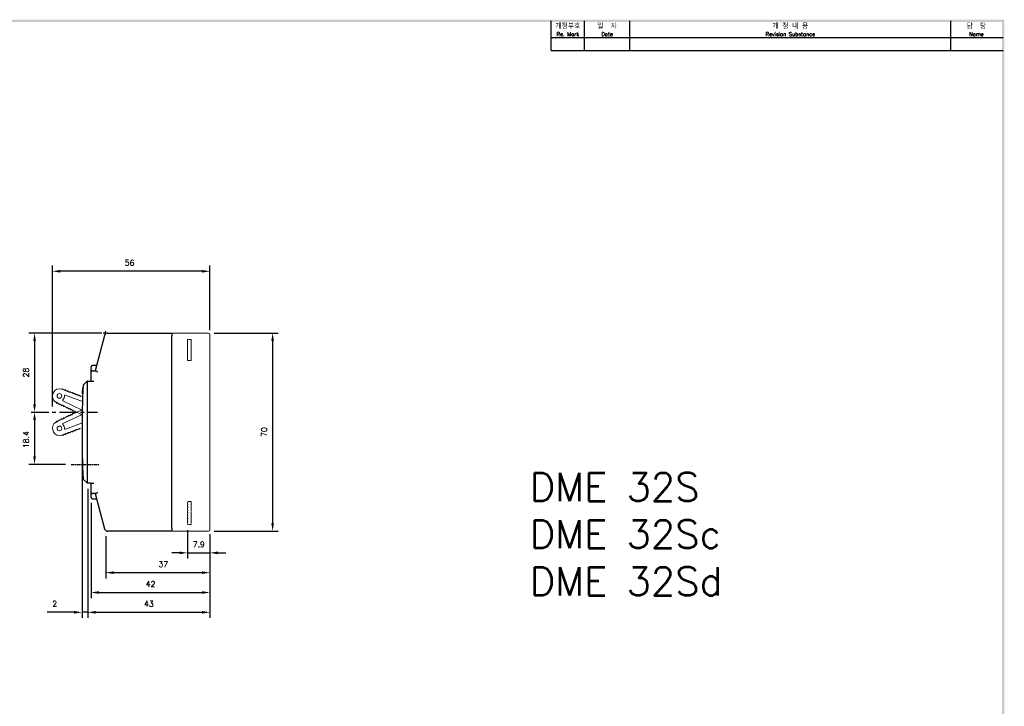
# Model space of a CAD drawing. Extents: x 165 to 860, y -1865 to 556.
# Tile 7 of 7: x 509 to 857, y 310 to 553. Entities that reach past the tile are written whole.
import ezdxf

# ---------------------------------------------------------------- set-up
doc = ezdxf.new("R2010")
doc.units = 0
doc.header["$MEASUREMENT"] = 0
doc.linetypes.add('CENTER', pattern=[2, 1.25, -0.25, 0.25, -0.25])
doc.linetypes.add('HIDDEN', pattern=[0.375, 0.25, -0.125])
doc.layers.get('0').update_dxf_attribs({"linetype": 'CONTINUOUS'})
for name, color, linetype in [('cen', 1, 'CENTER'), ('di', 3, 'CONTINUOUS'), ('DIM', 3, 'CONTINUOUS'), ('dimtaxt', 3, 'CONTINUOUS'), ('dwg', 7, 'CONTINUOUS'), ('text', 3, 'CONTINUOUS'), ('변경', 8, 'CONTINUOUS')]:
    doc.layers.add(name, color=color, linetype=linetype)
doc.styles.add('KIM', font='ROMANS.shx', dxfattribs={"height": 5, "bigfont": 'GSG1.shx'})
doc.styles.get("Standard").update_dxf_attribs({"font": 'romans.shx', "height": 2, "bigfont": 'hgs.shx'})
doc.dimstyles.new('STANDARD$0', dxfattribs={"dimtxt": 5, "dimasz": 5, "dimexe": 1, "dimexo": 2, "dimgap": 2, "dimtad": 1, "dimdec": 4, "dimzin": 12, "dimdsep": 46, "dimtxsty": 'KIM', "dimcen": -1, "dimdle": 0.1, "dimadec": 0, "dimazin": 0, "dimtfac": 1, "dimtdec": 4, "dimtmove": 0, "dimatfit": 3, "dimfxl": 0, "dimtolj": 1, "dimtzin": 0, "dimarcsym": 0})

# ---------------------------------------------------------------- blocks, each defined once
blk = doc.blocks.new('*D806')
at = {"layer": 'DIM'}
for p, q in [((521.04, 416.09), (521.04, 465.86)), ((573.91, 463.86), (523.84, 463.86)), ((576.71, 443.05), (576.71, 465.86))]:
    blk.add_line(p, q, dxfattribs=at)
for points in [[(523.84, 464.32), (523.84, 463.39), (521.04, 463.86)], [(573.91, 464.32), (573.91, 463.39), (576.71, 463.86)]]:
    blk.add_solid(points, dxfattribs=at)
at = {"layer": 'DIM', "insert": (548.33, 466.86), "char_height": 2, "attachment_point": 5}
blk.add_mtext('\\A1;56', dxfattribs=at)
blk = doc.blocks.new('*D807')
at = {"layer": 'DIM'}
for p, q in [((539.87, 370.26), (539.87, 355.39)), ((576.71, 370.55), (576.71, 355.39)), ((573.91, 357.39), (542.67, 357.39))]:
    blk.add_line(p, q, dxfattribs=at)
for points in [[(542.67, 357.86), (542.67, 356.92), (539.87, 357.39)], [(573.91, 357.86), (573.91, 356.92), (576.71, 357.39)]]:
    blk.add_solid(points, dxfattribs=at)
at = {"layer": 'DIM', "insert": (560.21, 360.39), "char_height": 2, "attachment_point": 5}
blk.add_mtext('\\A1;37', dxfattribs=at)
blk = doc.blocks.new('*D808')
at = {"layer": 'DIM'}
for p, q in [((568.81, 372.45), (568.81, 362.39)), ((576.71, 370.55), (576.71, 362.39)), ((566.01, 364.39), (563.21, 364.39)), ((568.81, 364.39), (576.71, 364.39)), ((579.51, 364.39), (582.31, 364.39))]:
    blk.add_line(p, q, dxfattribs=at)
for points in [[(566.01, 364.86), (566.01, 363.92), (568.81, 364.39)], [(579.51, 364.86), (579.51, 363.92), (576.71, 364.39)]]:
    blk.add_solid(points, dxfattribs=at)
at = {"layer": 'DIM', "insert": (572.76, 367.39), "char_height": 2, "attachment_point": 5}
blk.add_mtext('\\A1;7.9', dxfattribs=at)
blk = doc.blocks.new('*D809')
at = {"layer": 'DIM'}
for p, q in [((578.21, 442.05), (600.83, 442.05)), ((598.83, 439.25), (598.83, 374.85)), ((578.21, 372.05), (600.83, 372.05))]:
    blk.add_line(p, q, dxfattribs=at)
for points in [[(598.36, 439.25), (599.3, 439.25), (598.83, 442.05)], [(598.36, 374.85), (599.3, 374.85), (598.83, 372.05)]]:
    blk.add_solid(points, dxfattribs=at)
at = {"layer": 'DIM', "insert": (595.83, 407.05), "char_height": 2, "attachment_point": 5, "rotation": 90}
blk.add_mtext('\\A1;70', dxfattribs=at)
blk = doc.blocks.new('*D799')
at = {"layer": 'DIM'}
for p, q in [((534.71, 382.01), (534.71, 348.39)), ((576.71, 371.05), (576.71, 348.39)), ((537.51, 350.39), (573.91, 350.39))]:
    blk.add_line(p, q, dxfattribs=at)
for points in [[(537.51, 350.86), (537.51, 349.92), (534.71, 350.39)], [(573.91, 350.86), (573.91, 349.92), (576.71, 350.39)]]:
    blk.add_solid(points, dxfattribs=at)
at = {"layer": 'DIM', "insert": (555.71, 353.39), "char_height": 2, "attachment_point": 5}
blk.add_mtext('\\A1;42', dxfattribs=at)
blk = doc.blocks.new('*D800')
at = {"layer": 'DIM'}
for p, q in [((533.51, 387.05), (533.51, 341.39)), ((576.71, 370.8), (576.71, 341.39)), ((536.31, 343.39), (573.91, 343.39))]:
    blk.add_line(p, q, dxfattribs=at)
for points in [[(536.31, 343.86), (536.31, 342.92), (533.51, 343.39)], [(573.91, 343.86), (573.91, 342.92), (576.71, 343.39)]]:
    blk.add_solid(points, dxfattribs=at)
at = {"layer": 'DIM', "insert": (555.11, 346.39), "char_height": 2, "attachment_point": 5}
blk.add_mtext('\\A1;43', dxfattribs=at)
blk = doc.blocks.new('*D802')
at = {"layer": 'DIM'}
for p, q in [((538.48, 442.05), (512.75, 442.05)), ((514.75, 439.25), (514.75, 416.89))]:
    blk.add_line(p, q, dxfattribs=at)
for points in [[(514.28, 439.25), (515.22, 439.25), (514.75, 442.05)], [(514.28, 416.89), (515.22, 416.89), (514.75, 414.09)]]:
    blk.add_solid(points, dxfattribs=at)
at = {"layer": 'DIM', "insert": (511.75, 428.07), "char_height": 2, "attachment_point": 5, "rotation": 90}
blk.add_mtext('\\A1;28', dxfattribs=at)
blk = doc.blocks.new('*D803')
at = {"layer": 'DIM'}
for p, q in [((531.51, 405.05), (531.51, 341.39)), ((533.51, 387.05), (533.51, 341.39)), ((528.71, 343.39), (519.2, 343.39)), ((533.51, 343.39), (531.51, 343.39)), ((536.31, 343.39), (539.11, 343.39))]:
    blk.add_line(p, q, dxfattribs=at)
for points in [[(528.71, 343.86), (528.71, 342.92), (531.51, 343.39)], [(536.31, 343.86), (536.31, 342.92), (533.51, 343.39)]]:
    blk.add_solid(points, dxfattribs=at)
at = {"layer": 'DIM', "insert": (521.87, 346.39), "char_height": 2, "attachment_point": 5}
blk.add_mtext('\\A1;2', dxfattribs=at)
blk = doc.blocks.new('*D804')
at = {"layer": 'DIM'}
for p, q in [((514.75, 411.29), (514.75, 398.45)), ((525.65, 395.65), (512.75, 395.65))]:
    blk.add_line(p, q, dxfattribs=at)
for points in [[(514.28, 411.29), (515.22, 411.29), (514.75, 414.09)], [(514.28, 398.45), (515.22, 398.45), (514.75, 395.65)]]:
    blk.add_solid(points, dxfattribs=at)
at = {"layer": 'DIM', "insert": (511.75, 404.37), "char_height": 2, "attachment_point": 5, "rotation": 90}
blk.add_mtext('\\A1;18.4', dxfattribs=at)

msp = doc.modelspace()

# ---------------------------------------------------------------- linework, layer by layer
for p, q in [((540.478, 442.05), (563.206, 442.05)), ((563.206, 442.05), (563.206, 441.05)), ((536.267, 428.849), (539.511, 441.302)), ((563.206, 373.05), (563.206, 441.05)), ((534.706, 428.337), (534.706, 430.087)), ((534.706, 425.05), (534.706, 428.337)), ((536.719, 430.587), (535.206, 430.587)), ((535.706, 428.707), (536.448, 428.707)), ((533.369, 425.05), (531.896, 423.577)), ((533.506, 425.05), (533.369, 425.05)), ((533.506, 389.05), (533.506, 425.05)), ((533.506, 425.05), (534.506, 425.05)), ((534.506, 425.05), (535.706, 425.05)), ((531.848, 422.52), (531.647, 422.52)), ((531.773, 420.722), (531.573, 420.722)), ((531.9, 390.446), (533.447, 389.05)), ((533.447, 389.05), (533.506, 389.05)), ((534.506, 389.05), (533.506, 389.05)), ((534.506, 389.05), (535.706, 389.05)), ((534.706, 385.764), (534.706, 389.05)), ((534.706, 384.013), (534.706, 385.764)), ((535.206, 383.513), (536.719, 383.513)), ((536.448, 385.393), (535.706, 385.393)), ((539.511, 372.798), (536.267, 385.251)), ((563.206, 373.05), (563.206, 372.05)), ((563.206, 372.05), (540.478, 372.05))]:
    msp.add_line(p, q)
at = {"color": 7, "linetype": 'Continuous', "lineweight": 15}
for p, q in [((543.953, 442.05), (563.206, 442.05)), ((563.206, 442.05), (563.206, 441.05)), ((563.206, 442.05), (576.206, 442.05)), ((563.206, 373.05), (563.206, 441.05)), ((576.706, 441.55), (576.706, 441.05)), ((576.706, 441.05), (576.706, 373.05)), ((521.218, 420.494), (521.449, 421.035)), ((524.247, 422.229), (524.422, 422.163)), ((524.422, 422.163), (524.487, 422.215)), ((524.983, 421.952), (524.422, 422.163)), ((524.969, 422.034), (524.983, 421.952)), ((524.983, 421.952), (525.264, 421.846)), ((525.264, 421.846), (525.329, 421.898)), ((525.826, 421.635), (525.264, 421.846)), ((525.811, 421.717), (525.826, 421.635)), ((525.826, 421.635), (526.106, 421.529)), ((526.106, 421.529), (526.172, 421.581)), ((526.668, 421.318), (526.106, 421.529)), ((526.653, 421.399), (526.668, 421.318)), ((526.668, 421.318), (526.949, 421.212)), ((526.949, 421.212), (527.014, 421.264)), ((527.51, 421.001), (526.949, 421.212)), ((527.495, 421.082), (527.51, 421.001)), ((527.51, 421.001), (527.791, 420.895)), ((527.791, 420.895), (527.856, 420.946)), ((528.353, 420.683), (527.791, 420.895)), ((522.458, 417.565), (522.289, 417.646)), ((522.458, 417.565), (522.999, 417.306)), ((522.465, 417.483), (522.458, 417.565)), ((522.999, 417.306), (522.929, 417.26)), ((523.269, 417.176), (522.999, 417.306)), ((524.783, 418.113), (531.592, 414.846)), ((531.672, 417.831), (525.633, 420.104)), ((528.338, 420.765), (528.353, 420.683)), ((528.353, 420.683), (528.633, 420.578)), ((528.633, 420.578), (528.698, 420.629)), ((529.195, 420.366), (528.633, 420.578)), ((529.18, 420.448), (529.195, 420.366)), ((529.195, 420.366), (529.476, 420.261)), ((529.476, 420.261), (529.541, 420.312)), ((530.037, 420.049), (529.476, 420.261)), ((530.022, 420.131), (530.037, 420.049)), ((530.037, 420.049), (530.318, 419.943)), ((530.318, 419.943), (530.383, 419.995)), ((530.879, 419.732), (530.318, 419.943)), ((530.864, 419.814), (530.879, 419.732)), ((530.879, 419.732), (531.724, 419.414)), ((523.269, 417.176), (523.81, 416.916)), ((523.277, 417.093), (523.269, 417.176)), ((523.81, 416.916), (523.741, 416.871)), ((524.081, 416.787), (523.81, 416.916)), ((524.081, 416.787), (524.621, 416.527)), ((524.088, 416.704), (524.081, 416.787)), ((524.621, 416.527), (524.552, 416.481)), ((524.892, 416.397), (524.621, 416.527)), ((524.892, 416.397), (525.433, 416.138)), ((524.9, 416.315), (524.892, 416.397)), ((525.433, 416.138), (525.364, 416.092)), ((525.703, 416.008), (525.433, 416.138)), ((525.703, 416.008), (526.244, 415.748)), ((525.711, 415.925), (525.703, 416.008)), ((526.244, 415.748), (526.175, 415.703)), ((526.515, 415.619), (526.244, 415.748)), ((526.515, 415.619), (527.056, 415.359)), ((526.523, 415.536), (526.515, 415.619)), ((527.056, 415.359), (526.986, 415.313)), ((527.326, 415.229), (527.056, 415.359)), ((527.326, 415.229), (527.867, 414.97)), ((527.334, 415.147), (527.326, 415.229)), ((527.867, 414.97), (527.798, 414.924)), ((528.138, 414.84), (527.867, 414.97)), ((528.138, 414.84), (528.679, 414.58)), ((528.145, 414.757), (528.138, 414.84)), ((528.679, 414.58), (528.609, 414.535)), ((531.56, 414.973), (528.679, 413.591)), ((531.56, 413.198), (528.679, 414.58)), ((522.458, 410.606), (522.289, 410.525)), ((522.458, 410.606), (522.999, 410.866)), ((522.465, 410.689), (522.458, 410.606)), ((522.999, 410.866), (522.929, 410.912)), ((523.269, 410.996), (522.999, 410.866)), ((523.269, 410.996), (523.81, 411.255)), ((523.277, 411.078), (523.269, 410.996)), ((523.81, 411.255), (523.741, 411.301)), ((524.081, 411.385), (523.81, 411.255)), ((524.081, 411.385), (524.621, 411.645)), ((524.088, 411.468), (524.081, 411.385)), ((524.621, 411.645), (524.552, 411.69)), ((524.892, 411.774), (524.621, 411.645)), ((524.783, 410.058), (531.592, 413.325)), ((524.892, 411.774), (525.433, 412.034)), ((524.9, 411.857), (524.892, 411.774)), ((525.433, 412.034), (525.364, 412.08)), ((525.703, 412.164), (525.433, 412.034)), ((525.703, 412.164), (526.244, 412.423)), ((525.711, 412.246), (525.703, 412.164)), ((526.244, 412.423), (526.175, 412.469)), ((526.515, 412.553), (526.244, 412.423)), ((526.515, 412.553), (527.056, 412.813)), ((526.523, 412.636), (526.515, 412.553)), ((527.056, 412.813), (526.986, 412.858)), ((527.326, 412.942), (527.056, 412.813)), ((527.326, 412.942), (527.867, 413.202)), ((527.334, 413.025), (527.326, 412.942)), ((527.867, 413.202), (527.798, 413.248)), ((528.138, 413.332), (527.867, 413.202)), ((528.138, 413.332), (528.679, 413.591)), ((528.145, 413.414), (528.138, 413.332)), ((528.679, 413.591), (528.609, 413.637)), ((521.218, 407.678), (521.449, 407.137)), ((531.672, 410.341), (525.633, 408.067)), ((526.668, 406.854), (526.949, 406.96)), ((527.51, 407.171), (526.949, 406.96)), ((526.949, 406.96), (527.014, 406.908)), ((527.495, 407.089), (527.51, 407.171)), ((527.51, 407.171), (527.791, 407.277)), ((528.353, 407.488), (527.791, 407.277)), ((527.791, 407.277), (527.856, 407.225)), ((528.338, 407.406), (528.353, 407.488)), ((528.353, 407.488), (528.633, 407.594)), ((529.195, 407.805), (528.633, 407.594)), ((528.633, 407.594), (528.698, 407.542)), ((529.18, 407.724), (529.195, 407.805)), ((529.195, 407.805), (529.476, 407.911)), ((530.037, 408.122), (529.476, 407.911)), ((529.476, 407.911), (529.541, 407.859)), ((530.022, 408.041), (530.037, 408.122)), ((530.037, 408.122), (530.318, 408.228)), ((530.879, 408.44), (530.318, 408.228)), ((530.318, 408.228), (530.383, 408.177)), ((524.247, 405.942), (524.422, 406.008)), ((524.983, 406.22), (524.422, 406.008)), ((524.422, 406.008), (524.487, 405.957)), ((524.969, 406.138), (524.983, 406.22)), ((524.983, 406.22), (525.264, 406.325)), ((525.826, 406.537), (525.264, 406.325)), ((525.264, 406.325), (525.329, 406.274)), ((525.811, 406.455), (525.826, 406.537)), ((525.826, 406.537), (526.106, 406.643)), ((526.668, 406.854), (526.106, 406.643)), ((526.106, 406.643), (526.172, 406.591)), ((526.653, 406.772), (526.668, 406.854)), ((563.206, 373.05), (563.206, 372.05)), ((576.706, 373.05), (576.706, 372.55)), ((563.206, 372.05), (543.706, 372.05)), ((576.206, 372.05), (563.206, 372.05))]:
    msp.add_line(p, q, dxfattribs=at)
at = {"color": 6, "linetype": 'HIDDEN', "lineweight": 15}
for p, q in [((568.806, 439.75), (570.006, 439.75)), ((568.806, 439.75), (568.806, 432.35)), ((570.006, 439.75), (570.006, 432.35)), ((570.006, 432.35), (568.806, 432.35)), ((568.856, 382.55), (568.956, 382.45)), ((570.006, 382.55), (568.856, 382.55)), ((570.006, 374.45), (570.006, 382.55)), ((568.956, 382.45), (568.806, 382.3)), ((568.806, 381.6), (568.806, 382.3)), ((568.806, 381.6), (568.956, 381.45)), ((568.956, 381.45), (568.806, 381.3)), ((568.806, 380.6), (568.806, 381.3)), ((568.806, 380.6), (568.956, 380.45)), ((568.956, 380.45), (568.806, 380.3)), ((568.806, 379.6), (568.806, 380.3)), ((568.806, 379.6), (568.956, 379.45)), ((568.956, 379.45), (568.806, 379.3)), ((568.806, 378.6), (568.806, 379.3)), ((568.806, 378.6), (568.956, 378.45)), ((568.956, 378.45), (568.806, 378.3)), ((568.806, 377.6), (568.806, 378.3)), ((568.806, 377.6), (568.956, 377.45)), ((568.956, 377.45), (568.806, 377.3)), ((568.806, 376.6), (568.806, 377.3)), ((568.806, 376.6), (568.956, 376.45)), ((568.956, 376.45), (568.806, 376.3)), ((568.806, 375.6), (568.806, 376.3)), ((568.806, 375.6), (568.956, 375.45)), ((568.956, 375.45), (568.806, 375.3)), ((568.806, 374.45), (568.806, 375.3)), ((568.806, 374.45), (570.006, 374.45))]:
    msp.add_line(p, q, dxfattribs=at)
at = {"color": 7, "linetype": 'Continuous', "lineweight": 15}
for centre in [(523.54, 419.821), (523.54, 408.35)]:
    msp.add_circle(centre, 0.825, dxfattribs=at)
for centre, radius, start, end in [((540.478, 441.05), 1, 90, 165.39875), ((535.206, 430.087), 0.5, 90, 180), ((535.199, 428.33), 0.494, 89.27862, 179.25998), ((881.506, 407.05), 350, 177.29344, 182.71921), ((881.506, 407.05), 350.2, 177.46821, 177.76261), ((535.199, 385.77), 0.494, 180.74002, 270.72138), ((535.206, 384.013), 0.5, 180, 270), ((540.478, 373.05), 1, 194.60125, 270)]:
    msp.add_arc(centre, radius, start, end)
for centre, radius, start, end in [((576.206, 441.55), 0.5, 0, 90), ((523.472, 420.17), 2.2, 69.36837, 156.86837), ((524.673, 421.98), 0.3, 10.33213, 128.40462), ((525.516, 421.663), 0.3, 10.33213, 128.40462), ((526.358, 421.346), 0.3, 10.33213, 128.40462), ((527.2, 421.028), 0.3, 10.33213, 128.40462), ((528.042, 420.711), 0.3, 10.33213, 128.40462), ((523.241, 419.63), 2.2, 156.86837, 244.36837), ((522.764, 417.51), 0.3, 185.33213, 303.40462), ((524.869, 418.294), 0.2, 131.02454, 244.36837), ((523.54, 419.821), 1.825, 311.02454, 2.71221), ((525.563, 419.917), 0.2, 69.36837, 182.71221), ((528.885, 420.394), 0.3, 10.33213, 128.40462), ((529.727, 420.077), 0.3, 10.33213, 128.40462), ((530.569, 419.76), 0.3, 10.33213, 128.40462), ((523.576, 417.121), 0.3, 185.33213, 303.40462), ((524.387, 416.732), 0.3, 185.33213, 303.40462), ((525.198, 416.342), 0.3, 185.33213, 303.40462), ((526.01, 415.953), 0.3, 185.33213, 303.40462), ((526.821, 415.564), 0.3, 185.33213, 303.40462), ((527.633, 415.174), 0.3, 185.33213, 303.40462), ((528.444, 414.785), 0.3, 185.33213, 303.40462), ((523.241, 408.542), 2.2, 115.63163, 203.13163), ((522.764, 410.661), 0.3, 56.59538, 174.66787), ((523.576, 411.051), 0.3, 56.59538, 174.66787), ((524.387, 411.44), 0.3, 56.59538, 174.66787), ((525.198, 411.829), 0.3, 56.59538, 174.66787), ((526.01, 412.219), 0.3, 56.59538, 174.66787), ((526.821, 412.608), 0.3, 56.59538, 174.66787), ((527.633, 412.997), 0.3, 56.59538, 174.66787), ((528.444, 413.386), 0.3, 56.59538, 174.66787), ((523.472, 408.001), 2.2, 203.13163, 290.63163), ((524.869, 409.878), 0.2, 115.63163, 228.97546), ((523.54, 408.35), 1.825, 357.28779, 48.97546), ((525.563, 408.254), 0.2, 177.28779, 290.63163), ((527.2, 407.143), 0.3, 231.59538, 349.66787), ((528.042, 407.46), 0.3, 231.59538, 349.66787), ((528.885, 407.777), 0.3, 231.59538, 349.66787), ((529.727, 408.094), 0.3, 231.59538, 349.66787), ((530.569, 408.412), 0.3, 231.59538, 349.66787), ((524.673, 406.192), 0.3, 231.59538, 349.66787), ((525.516, 406.509), 0.3, 231.59538, 349.66787), ((526.358, 406.826), 0.3, 231.59538, 349.66787), ((576.206, 372.55), 0.5, 270, 0)]:
    msp.add_arc(centre, radius, start, end, dxfattribs=at)
for points in [[(535.206, 428.824), (535.206, 428.794), (535.258, 428.764), (535.441, 428.72), (535.571, 428.707), (535.706, 428.707)], [(536.448, 428.707), (536.543, 428.677), (536.655, 428.602), (536.889, 428.426), (537.013, 428.323), (537.136, 428.22)], [(535.706, 385.393), (535.571, 385.393), (535.441, 385.38), (535.258, 385.336), (535.206, 385.306), (535.206, 385.276)], [(536.448, 385.393), (536.543, 385.424), (536.655, 385.498), (536.889, 385.674), (537.013, 385.778), (537.136, 385.88)]]:
    msp.add_open_spline(points, degree=3, knots=[0, 0, 0, 0, 0.5, 0.5, 1, 1, 1, 1])
for points in [[(536.448, 428.707), (536.318, 428.748), (536.254, 428.8), (536.267, 428.849)], [(536.267, 385.251), (536.254, 385.301), (536.316, 385.351), (536.448, 385.393)]]:
    msp.add_open_spline(points, degree=3)
at = {"layer": 'cen'}
msp.add_line((527.65, 395.65), (537.668, 395.65), dxfattribs=at)
at = {"layer": 'DIM', "color": 1, "linetype": 'CENTER', "ltscale": 5}
msp.add_line((513.517, 414.086), (536.967, 414.086), dxfattribs=at)
at = {"layer": 'dimtaxt'}
for p, q in [((708.992, 541.815), (708.992, 552.315)), ((724.952, 541.815), (724.952, 552.315)), ((838.39, 541.815), (838.39, 552.315)), ((697.232, 546.435), (856.832, 546.435)), ((697.232, 541.815), (856.832, 541.815))]:
    msp.add_line(p, q, dxfattribs=at)
at = {"layer": 'dwg'}
for points in [[(171.812, 552.735), (172.652, 551.895), (857.252, 552.735), (856.412, 551.895)], [(857.252, 552.735), (856.412, 551.895), (857.252, 70.575), (856.412, 71.415)]]:
    msp.add_trace(points, dxfattribs=at)
at = {"layer": 'text'}
msp.add_line((697.232, 541.815), (697.232, 552.315), dxfattribs=at)
at = {"layer": '변경'}
for p, q in [((539.978, 442.05), (538.978, 442.05)), ((539.637, 441.786), (539.889, 442.754))]:
    msp.add_line(p, q, dxfattribs=at)

# ---------------------------------------------------------------- texts
at = {"layer": 'di', "attachment_point": 5}
for s, insert, char_height, width in [('개정부호\\P{\\H0.72727x;Re. Mark}', (703.112, 549.165), 1.848, 11.76), ('{\\H1.1x;일  자}\\P{\\H0.8x;Date}', (716.972, 549.165), 1.68, 15.96), ('{\\H1.1x;개 정 내 용\\P\\H0.72727x;Revision Substance}', (781.671, 549.165), 1.68, 113.43753), ('담  당\\P{\\H0.72727x;Name}', (847.401, 549.165), 1.848, 18.02247)]:
    msp.add_mtext(s, dxfattribs=dict(at, insert=insert, char_height=char_height, width=width))
at = {"layer": 'DIM', "insert": (689.57, 392.664), "char_height": 10, "width": 782.77285, "attachment_point": 1}
msp.add_mtext('{\\Fromans,hgs|c129;DME 32S\\PDME 32Sc\\PDME 32Sd}', dxfattribs=at)

# ---------------------------------------------------------------- dimensions: what is measured, and where the dimension line sits
at = {"layer": 'DIM'}
for base, p1, p2, text, override, picture, middle in [((521.041, 463.857), (576.706, 441.05), (521.041, 414.086), '56', {"dimtxt": 3, "dimasz": 2.8, "dimexe": 2, "dimdec": 1, "dimzin": 8, "dimtxsty": 'Standard', "dimcen": 0, "dimclrd": 256, "dimclre": 256, "dimclrt": 256, "dimadec": 2, "dimazin": 2, "dimtfac": 0.6, "dimtdec": 2, "dimtzin": 8, "dimlwd": 65535, "dimlwe": 65535, "dimarcsym": 1}, '*D806', (548.335, 463.857)), ((533.506, 343.39), (531.506, 407.05), (533.506, 389.05), '2', {"dimtxt": 3, "dimasz": 2.8, "dimexe": 2, "dimdec": 2, "dimzin": 8, "dimtxsty": 'Standard', "dimcen": 0, "dimclrd": 256, "dimclre": 256, "dimclrt": 256, "dimadec": 2, "dimazin": 2, "dimtfac": 0.6, "dimtdec": 2, "dimtzin": 8, "dimlwd": 65535, "dimlwe": 65535, "dimarcsym": 1}, '*D803', (521.871, 343.39)), ((576.706, 343.39), (533.506, 389.05), (576.706, 372.8), '43', {"dimtxt": 3, "dimasz": 2.8, "dimexe": 2, "dimdec": 2, "dimzin": 8, "dimtxsty": 'Standard', "dimcen": 0, "dimclrd": 256, "dimclre": 256, "dimclrt": 256, "dimadec": 2, "dimazin": 2, "dimtfac": 0.6, "dimtdec": 2, "dimtmove": 0, "dimtzin": 8, "dimlwd": 65535, "dimlwe": 65535, "dimarcsym": 1}, '*D800', (555.106, 343.39)), ((539.867, 357.39), (576.706, 372.55), (539.867, 372.259), '37', {"dimtxt": 3, "dimasz": 2.8, "dimexe": 2, "dimdec": 1, "dimzin": 8, "dimtxsty": 'Standard', "dimcen": 0, "dimclrd": 256, "dimclre": 256, "dimclrt": 256, "dimadec": 2, "dimazin": 2, "dimtfac": 0.6, "dimtdec": 2, "dimtmove": 0, "dimtzin": 8, "dimlwd": 65535, "dimlwe": 65535, "dimarcsym": 1}, '*D807', (560.206, 357.39))]:
    dim = msp.add_linear_dim(base=base, p1=p1, p2=p2, text=text, dimstyle='STANDARD$0', override=override, dxfattribs=at)
    dim.commit()
    dim.dimension.update_dxf_attribs({"geometry": picture, "text_midpoint": middle, "dimtype": 160})
dim = msp.add_linear_dim(base=(514.75, 414.086), p1=(540.478, 442.05), p2=(514.75, 414.086), angle=90, text='28', dimstyle='STANDARD$0', override={"dimtxt": 3, "dimasz": 2.8, "dimexe": 2, "dimdec": 2, "dimzin": 8, "dimtxsty": 'Standard', "dimcen": 0, "dimclrd": 256, "dimclre": 256, "dimclrt": 256, "dimadec": 2, "dimazin": 2, "dimtfac": 0.6, "dimtdec": 2, "dimtzin": 8, "dimlwd": 65535, "dimlwe": 65535, "dimarcsym": 1}, dxfattribs=at)
dim.commit()
dim.dimension.update_dxf_attribs({"geometry": '*D802', "text_midpoint": (511.75, 428.068)})
dim = msp.add_linear_dim(base=(598.831, 372.05), p1=(576.206, 442.05), p2=(576.206, 372.05), angle=90, dimstyle='STANDARD$0', override={"dimtxt": 3, "dimasz": 2.8, "dimexe": 2, "dimdec": 2, "dimzin": 8, "dimtxsty": 'Standard', "dimcen": 0, "dimclrd": 256, "dimclre": 256, "dimclrt": 256, "dimadec": 2, "dimazin": 2, "dimtfac": 0.6, "dimtdec": 2, "dimtzin": 8, "dimlwd": 65535, "dimlwe": 65535, "dimarcsym": 1}, dxfattribs=at)
dim.commit()
dim.dimension.update_dxf_attribs({"geometry": '*D809', "text_midpoint": (595.831, 407.05)})
dim = msp.add_linear_dim(base=(514.75, 395.65), p1=(514.75, 414.086), p2=(527.65, 395.65), angle=90, text='18.4', dimstyle='STANDARD$0', override={"dimtxt": 3, "dimasz": 2.8, "dimexe": 2, "dimdec": 2, "dimzin": 8, "dimtxsty": 'Standard', "dimcen": 0, "dimclrd": 256, "dimclre": 256, "dimclrt": 256, "dimadec": 2, "dimazin": 2, "dimtfac": 0.6, "dimtdec": 2, "dimtzin": 8, "dimlwd": 65535, "dimlwe": 65535, "dimarcsym": 1}, dxfattribs=at)
dim.commit()
dim.dimension.update_dxf_attribs({"geometry": '*D804', "text_midpoint": (514.75, 404.375), "dimtype": 160})
for base, p1, p2, picture, middle in [((576.706, 350.39), (534.706, 384.013), (576.706, 373.05), '*D799', (555.706, 350.39)), ((576.706, 364.39), (568.806, 374.45), (576.706, 372.55), '*D808', (572.756, 364.39))]:
    dim = msp.add_linear_dim(base=base, p1=p1, p2=p2, dimstyle='STANDARD$0', override={"dimtxt": 3, "dimasz": 2.8, "dimexe": 2, "dimdec": 2, "dimzin": 8, "dimtxsty": 'Standard', "dimcen": 0, "dimclrd": 256, "dimclre": 256, "dimclrt": 256, "dimadec": 2, "dimazin": 2, "dimtfac": 0.6, "dimtdec": 2, "dimtmove": 0, "dimtzin": 8, "dimlwd": 65535, "dimlwe": 65535, "dimarcsym": 1}, dxfattribs=at)
    dim.commit()
    dim.dimension.update_dxf_attribs({"geometry": picture, "text_midpoint": middle, "dimtype": 160})

doc.saveas('drawing.dxf')
